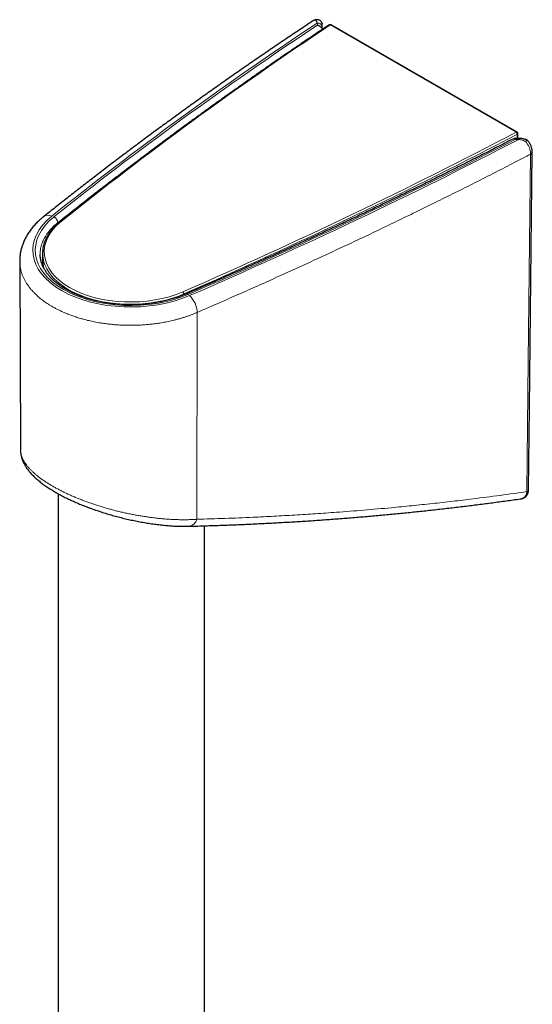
# Model space of a CAD drawing. Header units: millimetres. Extents: x 8 to 778, y 12 to 1829.
# Tile 156 of 256: x 649 to 712, y 750 to 870. Entities that reach past the tile are written whole.
import ezdxf

# ---------------------------------------------------------------- set-up
doc = ezdxf.new("R2010")
doc.units = ezdxf.units.MM

msp = doc.modelspace()

# ---------------------------------------------------------------- linework, layer by layer
at = {"color": 7, "linetype": 'Continuous', "lineweight": 30}
for p, q in [((685.07, 870.08), (685.05, 870.06)), ((709.93, 856.53), (687.28, 869.61)), ((686.22, 869.04), (686.2, 869.36)), ((710.03, 855.76), (710.03, 856.36)), ((710.15, 855.76), (709.58, 855.77)), ((649.35, 840.82), (649.45, 817.77)), ((652.13, 841.79), (652.13, 840.98)), ((649.45, 817.77), (649.45, 817.77)), ((654.04, 812.48), (654.04, 576.03)), ((710.47, 811.88), (710.48, 811.88)), ((671.84, 576.04), (671.84, 808.57))]:
    msp.add_line(p, q, dxfattribs=at)
at = {"color": 8, "linetype": 'Continuous', "lineweight": 0}
for p, q in [((685.61, 869.57), (685.6, 869.81)), ((709.83, 856.52), (687.18, 869.6)), ((710.14, 855.65), (709.71, 855.65)), ((709.96, 855.76), (709.96, 856.27)), ((653.99, 845.51), (653.99, 845.4)), ((669.33, 836.82), (669.33, 836.7)), ((670.98, 834.57), (670.91, 809.37))]:
    msp.add_line(p, q, dxfattribs=at)
at = {"color": 7, "linetype": 'Continuous', "lineweight": 30, "flags": 128}
msp.add_lwpolyline([(711.33, 813), (711.44, 822.97), (711.78, 854.1)], dxfattribs=at)
at = {"color": 8, "linetype": 'Continuous', "lineweight": 0, "flags": 128}
msp.add_lwpolyline([(711.13, 812.74), (711.3, 828.61), (711.58, 853.85)], dxfattribs=at)
at = {"color": 8, "linetype": 'Continuous', "lineweight": 0}
for centre, radius, start, end in [((685.67, 869.28), 0.541, 8.6064, 97.2296), ((687.12, 869.51), 0.104, 56.1806, 119.4739), ((687.24, 869.52), 0.0996, 65.2306, 127.0145), ((709.89, 856.44), 0.0996, 65.2306, 127.0145), ((709.63, 856.26), 0.329, 2.9203, 53.8413), ((709.92, 856.37), 0.104, 290.2381, 353.8893), ((710.51, 855.67), 0.371, 165.3568, 182.8367), ((711.48, 854.14), 0.312, 290.124, 353.1282), ((652.81, 845.47), 0.941, 61.2011, 124.6268), ((653.17, 845.44), 0.82, 4.3496, 66.24), ((654.33, 845.53), 0.12, 62.0274, 123.8343), ((668.97, 836.81), 0.363, 2.34, 48.0265), ((669.68, 836.6), 0.233, 43.6038, 106.3401), ((668.1, 834.47), 2.88, 1.9008, 48.1361), ((711.02, 813.04), 0.312, 290.1053, 352.861), ((669.86, 809.59), 1.08, 277.8756, 348.4527)]:
    msp.add_arc(centre, radius, start, end, dxfattribs=at)
at = {"color": 7, "linetype": 'Continuous', "lineweight": 30}
for centre, start, end in [((687.18, 869.44), 60.0027, 123.6829), ((709.83, 856.36), 0, 60.0027)]:
    msp.add_arc(centre, 0.2, start, end, dxfattribs=at)
at = {"color": 8, "linetype": 'Continuous', "lineweight": 0}
for centre, major_axis, ratio, start_param, end_param in [((1112.59, 652.27), (569.79, 4.34), 0.582304, 2.413495, 2.503955), ((1112.62, 652.28), (569.5, 4.34), 0.582304, 2.414103, 2.504001), ((1112.59, 652.32), (568.39, 6.09), 0.584298, 2.410235, 2.502106), ((332.86, 1102.45), (568.39, 6.09), 0.584298, 5.339358, 5.431229), ((332.86, 1102.29), (568.59, 6.09), 0.584296, 5.33936, 5.431232), ((332.88, 1102.41), (569.5, 4.34), 0.582304, 5.341102, 5.430999), ((332.86, 1102.4), (569.79, 4.34), 0.582304, 5.341147, 5.431608), ((662.93, 842.21), (11.99, 0.09), 0.582304, 2.503955, 5.341147), ((662.93, 842.21), (11.69, 0.09), 0.582304, 2.504001, 5.341102), ((662.93, 842.03), (10.6, 0.11), 0.584298, 2.502106, 5.339358), ((662.94, 841.86), (10.8, 0.11), 0.584169, 3.173026, 5.339477), ((662.94, 840.93), (10.8, -0.08), 0.572321, 3.183222, 3.313616)]:
    msp.add_ellipse(centre, major_axis=major_axis, ratio=ratio, start_param=start_param, end_param=end_param, dxfattribs=at)
at = {"color": 7, "linetype": 'Continuous', "lineweight": 30}
for centre, major_axis, ratio, start_param, end_param in [((662.94, 841.86), (10.8, 0.11), 0.584169, 3.097673, 3.173026), ((662.94, 840.93), (10.8, -0.08), 0.572321, 3.145802, 3.183222)]:
    msp.add_ellipse(centre, major_axis=major_axis, ratio=ratio, start_param=start_param, end_param=end_param, dxfattribs=at)
for points, knots in [([(685.05, 870.07), (684.84, 869.93), (684.1, 869.43), (682.83, 868.58), (681.24, 867.52), (679.67, 866.44), (678.09, 865.37), (676.53, 864.29), (674.98, 863.21), (673.43, 862.12), (671.89, 861.03), (670.36, 859.93), (668.84, 858.83), (667.32, 857.73), (665.81, 856.63), (664.31, 855.52), (662.82, 854.4), (661.34, 853.29), (659.86, 852.17), (658.4, 851.04), (656.94, 849.91), (655.49, 848.78), (654.07, 847.67), (653, 846.82), (652.41, 846.35), (652.27, 846.24)], [0, 0, 0, 0, 0.018204, 0.06444, 0.110675, 0.156911, 0.203146, 0.249381, 0.295617, 0.341852, 0.388087, 0.434323, 0.480558, 0.526793, 0.573028, 0.619263, 0.665498, 0.711732, 0.757967, 0.804201, 0.850436, 0.89667, 0.942904, 0.986704, 1, 1, 1, 1]), ([(687.07, 869.6), (686.79, 869.42), (685.98, 868.88), (684.64, 867.98), (683.06, 866.91), (681.49, 865.83), (679.92, 864.75), (678.37, 863.67), (676.82, 862.58), (675.28, 861.49), (673.75, 860.4), (672.22, 859.3), (670.7, 858.2), (669.19, 857.1), (667.69, 855.99), (666.2, 854.88), (664.71, 853.76), (663.24, 852.64), (661.77, 851.52), (660.31, 850.39), (658.85, 849.26), (657.41, 848.13), (655.99, 847.01), (654.95, 846.18), (654.38, 845.72), (654.26, 845.63)], [0, 0, 0, 0, 0.02423, 0.070266, 0.116301, 0.162337, 0.208372, 0.254408, 0.300443, 0.346479, 0.392514, 0.43855, 0.484585, 0.530621, 0.576656, 0.622692, 0.668727, 0.714762, 0.760798, 0.806833, 0.852868, 0.898904, 0.944939, 0.988551, 1, 1, 1, 1]), ([(685.63, 870.22), (685.62, 870.22), (685.57, 870.23), (685.49, 870.22), (685.38, 870.2), (685.28, 870.18), (685.19, 870.14), (685.12, 870.11), (685.09, 870.09), (685.08, 870.08)], [0, 0, 0, 0, 0.068548, 0.255346, 0.437815, 0.615955, 0.790384, 0.961809, 1, 1, 1, 1]), ([(686.15, 869.85), (686.14, 869.88), (686.12, 869.94), (686.06, 870.01), (686, 870.08), (685.93, 870.14), (685.84, 870.18), (685.75, 870.21), (685.65, 870.23), (685.56, 870.22), (685.46, 870.2), (685.4, 870.18), (685.37, 870.16), (685.37, 870.16)], [0, 0, 0, 0, 0.097384, 0.197672, 0.29503, 0.395073, 0.495037, 0.597737, 0.700696, 0.806516, 0.898405, 0.992252, 1, 1, 1, 1]), ([(685.61, 869.57), (685.61, 869.57), (685.64, 869.56), (685.7, 869.54), (685.78, 869.51), (685.87, 869.47), (685.96, 869.41), (686.04, 869.34), (686.1, 869.27), (686.15, 869.2), (686.19, 869.12), (686.21, 869.06), (686.21, 869.03), (686.21, 869.03)], [0, 0, 0, 0, 0.006711, 0.105125, 0.205135, 0.323074, 0.44398, 0.554488, 0.667754, 0.774928, 0.884985, 0.992166, 1, 1, 1, 1]), ([(686.15, 869.85), (686.16, 869.82), (686.16, 869.8), (686.17, 869.78), (686.17, 869.78)], [0, 0, 0, 0, 0.917043, 1, 1, 1, 1]), ([(686.2, 869.36), (686.2, 869.38), (686.2, 869.43), (686.19, 869.5), (686.19, 869.58), (686.18, 869.64), (686.18, 869.7), (686.17, 869.74), (686.17, 869.76), (686.17, 869.78)], [0, 0, 0, 0, 0.1195074, 0.2828114, 0.4489777, 0.6205445, 0.8023166, 0.9136136, 1, 1, 1, 1]), ([(709.56, 855.76), (709.34, 855.65), (708.52, 855.22), (707.09, 854.49), (705.27, 853.56), (703.45, 852.64), (701.63, 851.72), (699.79, 850.8), (697.95, 849.89), (696.1, 848.99), (694.25, 848.09), (692.39, 847.19), (690.52, 846.3), (688.65, 845.41), (686.77, 844.53), (684.88, 843.65), (682.99, 842.78), (681.09, 841.91), (679.19, 841.05), (677.27, 840.19), (675.36, 839.33), (673.43, 838.48), (671.52, 837.65), (670.25, 837.09), (669.62, 836.82)], [0, 0, 0, 0, 0.017211, 0.064068, 0.110924, 0.157781, 0.204638, 0.251495, 0.298352, 0.345208, 0.392065, 0.438922, 0.485779, 0.532637, 0.579494, 0.626351, 0.673208, 0.720065, 0.766923, 0.81378, 0.860637, 0.907495, 0.954352, 1, 1, 1, 1]), ([(709.71, 855.65), (709.71, 855.65), (709.7, 855.67), (709.68, 855.7), (709.65, 855.74), (709.61, 855.76), (709.58, 855.77), (709.57, 855.76), (709.56, 855.76)], [0, 0, 0, 0, 0.012208, 0.19267, 0.373125, 0.590366, 0.807559, 1, 1, 1, 1]), ([(711.14, 855.58), (711.12, 855.59), (711.06, 855.62), (710.95, 855.65), (710.8, 855.69), (710.65, 855.72), (710.49, 855.74), (710.33, 855.75), (710.22, 855.76), (710.15, 855.76), (710.15, 855.76)], [0, 0, 0, 0, 0.058125, 0.204307, 0.353259, 0.505277, 0.66059, 0.81934, 0.981554, 1, 1, 1, 1]), ([(710.98, 855.38), (710.99, 855.38), (711, 855.4), (711.03, 855.44), (711.06, 855.49), (711.1, 855.54), (711.12, 855.57), (711.14, 855.58), (711.14, 855.58), (711.14, 855.58)], [0, 0, 0, 0, 0.013487, 0.173454, 0.336819, 0.516065, 0.700261, 0.874301, 1, 1, 1, 1]), ([(711.78, 854.1), (711.78, 854.1), (711.79, 854.14), (711.78, 854.22), (711.77, 854.34), (711.75, 854.47), (711.72, 854.59), (711.68, 854.71), (711.64, 854.83), (711.59, 854.95), (711.53, 855.06), (711.47, 855.17), (711.4, 855.28), (711.32, 855.38), (711.24, 855.48), (711.18, 855.54), (711.15, 855.58), (711.14, 855.58)], [0, 0, 0, 0, 0.002644, 0.077528, 0.153843, 0.230891, 0.307965, 0.384731, 0.461024, 0.53681, 0.612114, 0.686167, 0.760343, 0.835271, 0.911079, 0.987867, 1, 1, 1, 1]), ([(652.27, 846.24), (652.23, 846.21), (652.11, 846.11), (651.92, 845.94), (651.7, 845.75), (651.48, 845.54), (651.28, 845.34), (651.09, 845.13), (650.91, 844.91), (650.73, 844.69), (650.57, 844.47), (650.41, 844.25), (650.27, 844.02), (650.14, 843.79), (650.01, 843.56), (649.9, 843.33), (649.8, 843.09), (649.71, 842.86), (649.63, 842.62), (649.55, 842.38), (649.49, 842.14), (649.44, 841.9), (649.4, 841.66), (649.37, 841.42), (649.36, 841.18), (649.35, 840.98), (649.35, 840.86), (649.35, 840.82)], [0, 0, 0, 0, 0.023601, 0.067175, 0.1107, 0.154125, 0.197429, 0.24059, 0.283587, 0.326399, 0.369007, 0.411392, 0.453541, 0.495442, 0.537087, 0.578473, 0.619602, 0.660479, 0.701113, 0.741519, 0.781713, 0.821717, 0.861554, 0.901251, 0.940835, 0.980335, 1, 1, 1, 1]), ([(654.26, 845.63), (654.23, 845.6), (654.13, 845.52), (653.97, 845.38), (653.79, 845.21), (653.61, 845.04), (653.45, 844.87), (653.29, 844.69), (653.15, 844.51), (653.01, 844.33), (652.88, 844.15), (652.77, 843.96), (652.66, 843.78), (652.56, 843.59), (652.47, 843.39), (652.39, 843.2), (652.33, 843.01), (652.27, 842.81), (652.22, 842.62), (652.18, 842.42), (652.16, 842.23), (652.15, 842.1), (652.14, 842.04)], [0, 0, 0, 0, 0.027302, 0.079013, 0.130719, 0.182407, 0.234073, 0.285711, 0.337314, 0.388876, 0.44039, 0.491849, 0.543247, 0.594578, 0.645837, 0.697021, 0.748128, 0.79916, 0.85012, 0.901013, 0.951848, 1, 1, 1, 1]), ([(669.62, 836.82), (669.57, 836.8), (669.43, 836.74), (669.2, 836.65), (668.93, 836.54), (668.64, 836.44), (668.35, 836.34), (668.06, 836.25), (667.76, 836.17), (667.45, 836.08), (667.14, 836.01), (666.83, 835.94), (666.52, 835.87), (666.2, 835.81), (665.87, 835.75), (665.55, 835.7), (665.22, 835.66), (664.89, 835.62), (664.56, 835.59), (664.23, 835.56), (663.89, 835.54), (663.56, 835.53), (663.22, 835.52), (662.88, 835.51), (662.55, 835.52), (662.21, 835.52), (661.88, 835.54), (661.54, 835.56), (661.21, 835.58), (660.88, 835.61), (660.55, 835.65), (660.22, 835.69), (659.9, 835.74), (659.58, 835.79), (659.26, 835.85), (658.94, 835.92), (658.63, 835.99), (658.32, 836.06), (658.02, 836.14), (657.72, 836.23), (657.43, 836.32), (657.14, 836.41), (656.86, 836.51), (656.58, 836.62), (656.31, 836.73), (656.05, 836.84), (655.79, 836.96), (655.54, 837.08), (655.29, 837.21), (655.05, 837.34), (654.82, 837.47), (654.6, 837.61), (654.38, 837.75), (654.18, 837.89), (653.98, 838.04), (653.79, 838.19), (653.6, 838.35), (653.43, 838.5), (653.26, 838.66), (653.11, 838.82), (652.96, 838.98), (652.82, 839.15), (652.69, 839.32), (652.57, 839.49), (652.45, 839.66), (652.35, 839.83), (652.26, 840), (652.17, 840.18), (652.1, 840.36), (652.03, 840.53), (651.98, 840.71), (651.93, 840.89), (651.89, 841.08), (651.86, 841.26), (651.85, 841.44), (651.84, 841.57), (651.84, 841.63), (651.84, 841.63)], [0, 0, 0, 0, 0.007076, 0.020574, 0.034077, 0.047586, 0.0611, 0.074619, 0.088144, 0.101673, 0.115208, 0.128746, 0.142289, 0.155836, 0.169387, 0.18294, 0.196497, 0.210056, 0.223617, 0.237181, 0.250745, 0.264311, 0.277877, 0.291444, 0.305011, 0.318578, 0.332144, 0.345709, 0.359272, 0.372833, 0.386392, 0.399949, 0.413502, 0.427052, 0.440599, 0.454142, 0.46768, 0.481214, 0.494743, 0.508266, 0.521784, 0.535297, 0.548804, 0.562304, 0.575799, 0.589288, 0.60277, 0.616247, 0.629719, 0.643185, 0.656647, 0.670105, 0.683561, 0.697016, 0.71047, 0.723927, 0.737387, 0.750854, 0.764331, 0.777821, 0.791329, 0.804859, 0.818417, 0.832009, 0.845642, 0.859321, 0.873055, 0.886849, 0.900711, 0.914646, 0.928657, 0.942746, 0.956911, 0.971144, 0.985437, 0.999774, 1, 1, 1, 1]), ([(652.14, 840.74), (652.14, 840.71), (652.15, 840.61), (652.17, 840.44), (652.2, 840.25), (652.24, 840.1), (652.26, 840.01), (652.27, 839.99)], [0, 0, 0, 0, 0.139006, 0.393248, 0.647627, 0.902218, 1, 1, 1, 1]), ([(649.45, 817.61), (649.45, 817.57), (649.46, 817.48), (649.48, 817.32), (649.51, 817.14), (649.55, 816.97), (649.6, 816.79), (649.66, 816.61), (649.74, 816.43), (649.82, 816.25), (649.91, 816.06), (650.02, 815.88), (650.13, 815.7), (650.26, 815.51), (650.4, 815.33), (650.55, 815.15), (650.71, 814.96), (650.88, 814.78), (651.06, 814.6), (651.25, 814.42), (651.44, 814.25), (651.65, 814.08), (651.85, 813.91), (652.07, 813.74), (652.29, 813.58), (652.52, 813.41), (652.76, 813.25), (653, 813.1), (653.25, 812.94), (653.5, 812.78), (653.77, 812.63), (654.03, 812.48), (654.3, 812.33), (654.58, 812.19), (654.86, 812.04), (655.15, 811.9), (655.44, 811.76), (655.74, 811.63), (656.04, 811.49), (656.34, 811.36), (656.65, 811.23), (656.97, 811.1), (657.29, 810.97), (657.61, 810.85), (657.94, 810.72), (658.27, 810.61), (658.6, 810.49), (658.93, 810.38), (659.27, 810.27), (659.61, 810.16), (659.95, 810.05), (660.3, 809.95), (660.65, 809.85), (661, 809.75), (661.35, 809.66), (661.7, 809.57), (662.05, 809.48), (662.4, 809.4), (662.76, 809.32), (663.11, 809.24), (663.47, 809.17), (663.82, 809.1), (664.18, 809.03), (664.53, 808.97), (664.88, 808.91), (665.23, 808.86), (665.58, 808.81), (665.93, 808.76), (666.28, 808.72), (666.62, 808.68), (666.96, 808.64), (667.3, 808.61), (667.64, 808.58), (667.97, 808.56), (668.31, 808.54), (668.64, 808.53), (668.96, 808.52), (669.28, 808.52), (669.6, 808.51), (669.84, 808.52), (669.97, 808.52), (670.01, 808.52)], [0, 0, 0, 0, 0.0067036, 0.0171769, 0.0278268, 0.0386803, 0.0497625, 0.061096, 0.0726983, 0.0845801, 0.0967423, 0.1091736, 0.1218491, 0.1347303, 0.1477678, 0.1608978, 0.1745622, 0.1883334, 0.2020694, 0.2156834, 0.2291239, 0.2423576, 0.2553576, 0.2683896, 0.2815344, 0.2946046, 0.3076056, 0.320544, 0.3334268, 0.3462615, 0.3590514, 0.371798, 0.3844097, 0.3969818, 0.4095302, 0.422071, 0.4346193, 0.4471868, 0.4597918, 0.4722141, 0.4847315, 0.4972895, 0.5098753, 0.5224744, 0.5350691, 0.5476402, 0.5601711, 0.5726741, 0.5852434, 0.5978961, 0.6106114, 0.6233711, 0.636156, 0.6489459, 0.661714, 0.6744265, 0.6872799, 0.7001906, 0.7131167, 0.7260729, 0.7390739, 0.7521343, 0.7652685, 0.7784451, 0.7916394, 0.8048615, 0.8181187, 0.8314187, 0.8447685, 0.8581752, 0.8716547, 0.8852482, 0.898789, 0.9124265, 0.9261476, 0.93994, 0.9537916, 0.9676903, 0.9815843, 0.9954598, 1, 1, 1, 1]), ([(710.56, 811.9), (710.57, 811.9), (710.61, 811.91), (710.68, 811.94), (710.77, 811.98), (710.86, 812.03), (710.94, 812.08), (711.01, 812.14), (711.07, 812.21), (711.13, 812.29), (711.18, 812.37), (711.22, 812.46), (711.26, 812.56), (711.29, 812.66), (711.31, 812.77), (711.33, 812.88), (711.33, 812.96), (711.33, 813)], [0, 0, 0, 0, 0.0206673, 0.090033, 0.1580157, 0.2249176, 0.2901872, 0.3525608, 0.4185104, 0.4851002, 0.5528138, 0.6220812, 0.6933098, 0.7668277, 0.8428022, 0.9211509, 1, 1, 1, 1]), ([(670.01, 808.52), (670.06, 808.52), (670.71, 808.54), (671.96, 808.58), (673.76, 808.63), (675.55, 808.7), (677.34, 808.78), (679.12, 808.87), (680.89, 808.96), (682.66, 809.06), (684.43, 809.17), (686.19, 809.29), (687.95, 809.42), (689.7, 809.56), (691.44, 809.7), (693.19, 809.86), (694.92, 810.02), (696.66, 810.19), (698.38, 810.37), (700.11, 810.56), (701.82, 810.75), (703.53, 810.96), (705.23, 811.17), (706.93, 811.39), (708.62, 811.62), (709.8, 811.78), (710.42, 811.87), (710.47, 811.88)], [0, 0, 0, 0, 0.003516, 0.047029, 0.090497, 0.133902, 0.17723, 0.220498, 0.263797, 0.307064, 0.350299, 0.393503, 0.436678, 0.479825, 0.522945, 0.566024, 0.609193, 0.652312, 0.695382, 0.738405, 0.781382, 0.824315, 0.867203, 0.91005, 0.952855, 0.995621, 1, 1, 1, 1])]:
    msp.add_open_spline(points, degree=3, knots=knots, dxfattribs=at)
at = {"color": 8, "linetype": 'Continuous', "lineweight": 0}
for points, knots in [([(685.37, 870.16), (685.34, 870.16), (685.27, 870.16), (685.18, 870.13), (685.1, 870.1), (685.06, 870.07), (685.05, 870.06)], [0, 0, 0, 0, 0.2584693, 0.5807863, 0.9041265, 1, 1, 1, 1]), ([(685.6, 869.81), (685.58, 869.85), (685.55, 869.92), (685.5, 870), (685.45, 870.08), (685.41, 870.13), (685.38, 870.15), (685.37, 870.16)], [0, 0, 0, 0, 0.208978, 0.419373, 0.634357, 0.850995, 1, 1, 1, 1]), ([(670.51, 858.06), (670.33, 857.93), (669.46, 857.3), (667.91, 856.17), (665.88, 854.67), (663.86, 853.16), (661.86, 851.64), (659.87, 850.12), (657.89, 848.59), (655.93, 847.05), (654.64, 846.02), (653.99, 845.51)], [0, 0, 0, 0, 0.032325, 0.153243, 0.27417, 0.395097, 0.516055, 0.637016, 0.758001, 0.878999, 1, 1, 1, 1]), ([(710.98, 855.38), (710.89, 855.42), (710.71, 855.51), (710.47, 855.58), (710.28, 855.62), (710.18, 855.64), (710.14, 855.65)], [0, 0, 0, 0, 0.334395, 0.675365, 0.837354, 1, 1, 1, 1]), ([(711.58, 853.85), (711.58, 853.9), (711.58, 854), (711.56, 854.15), (711.53, 854.32), (711.48, 854.48), (711.42, 854.64), (711.35, 854.81), (711.26, 854.97), (711.17, 855.12), (711.08, 855.26), (711.01, 855.34), (710.98, 855.38)], [0, 0, 0, 0, 0.10193, 0.204183, 0.306113, 0.408038, 0.510287, 0.612212, 0.714125, 0.816362, 0.918275, 1, 1, 1, 1]), ([(711.58, 853.85), (710.94, 853.51), (709.5, 852.77), (707.25, 851.61), (704.83, 850.38), (702.39, 849.16), (699.88, 847.92), (697.44, 846.72), (695.07, 845.57), (692.4, 844.29), (689.26, 842.8), (685.65, 841.12), (682.02, 839.46), (678.82, 838.02), (676.06, 836.79), (673.6, 835.71), (671.9, 834.97), (670.98, 834.57)], [0, 0, 0, 0, 0.049097, 0.110409, 0.171722, 0.233041, 0.294359, 0.360468, 0.415563, 0.470658, 0.558823, 0.647011, 0.735234, 0.823479, 0.87864, 0.933801, 1, 1, 1, 1]), ([(653.99, 845.51), (653.88, 845.41), (653.64, 845.22), (653.32, 844.91), (653.04, 844.6), (652.78, 844.28), (652.57, 843.99), (652.39, 843.69), (652.25, 843.42), (652.13, 843.15), (652.02, 842.85), (651.93, 842.52), (651.87, 842.17), (651.84, 841.88), (651.84, 841.7), (651.84, 841.63)], [0, 0, 0, 0, 0.084643, 0.169536, 0.258814, 0.340508, 0.422425, 0.492814, 0.563345, 0.630286, 0.69735, 0.786629, 0.868322, 0.95024, 1, 1, 1, 1]), ([(670.98, 834.57), (670.87, 834.52), (670.65, 834.43), (670.32, 834.3), (669.98, 834.17), (669.63, 834.05), (669.27, 833.94), (668.91, 833.83), (668.54, 833.73), (668.06, 833.6), (667.47, 833.47), (666.77, 833.33), (666.12, 833.23), (665.49, 833.15), (664.89, 833.09), (664.31, 833.04), (663.66, 833.01), (662.97, 832.99), (662.24, 833), (661.56, 833.03), (660.92, 833.07), (660.33, 833.13), (659.75, 833.2), (659.13, 833.29), (658.47, 833.41), (657.78, 833.56), (657.16, 833.72), (656.59, 833.88), (656.06, 834.05), (655.56, 834.23), (655.09, 834.41), (654.65, 834.6), (654.25, 834.78), (653.87, 834.97), (653.52, 835.16), (653.17, 835.36), (652.86, 835.55), (652.58, 835.73), (652.33, 835.91), (652.08, 836.09), (651.82, 836.31), (651.53, 836.55), (651.23, 836.83), (650.95, 837.12), (650.69, 837.41), (650.45, 837.72), (650.24, 838.03), (650.04, 838.34), (649.87, 838.66), (649.73, 838.98), (649.6, 839.3), (649.5, 839.63), (649.43, 839.96), (649.38, 840.29), (649.35, 840.58), (649.35, 840.76), (649.35, 840.82)], [0, 0, 0, 0, 0.013414, 0.026828, 0.040289, 0.05375, 0.067283, 0.080816, 0.094397, 0.107978, 0.133899, 0.157618, 0.181402, 0.201838, 0.222316, 0.241751, 0.261222, 0.287143, 0.310862, 0.334645, 0.355081, 0.375559, 0.394995, 0.414466, 0.440386, 0.464104, 0.487886, 0.508322, 0.528799, 0.548234, 0.567705, 0.585422, 0.603167, 0.619256, 0.635345, 0.651516, 0.667687, 0.680979, 0.694271, 0.707609, 0.720948, 0.739848, 0.758782, 0.777867, 0.796951, 0.816173, 0.835394, 0.854772, 0.874185, 0.893086, 0.91202, 0.931105, 0.95019, 0.969411, 0.988632, 1, 1, 1, 1]), ([(649.45, 817.77), (649.45, 817.71), (649.45, 817.58), (649.48, 817.36), (649.54, 817.13), (649.63, 816.89), (649.74, 816.66), (649.87, 816.41), (650.03, 816.16), (650.22, 815.91), (650.44, 815.65), (650.67, 815.4), (650.92, 815.16), (651.19, 814.92), (651.47, 814.68), (651.77, 814.44), (652.1, 814.21), (652.45, 813.97), (652.81, 813.73), (653.19, 813.5), (653.57, 813.28), (653.96, 813.07), (654.36, 812.86), (654.78, 812.65), (655.21, 812.44), (655.66, 812.24), (656.12, 812.04), (656.59, 811.85), (657.06, 811.67), (657.53, 811.49), (658.01, 811.32), (658.51, 811.15), (659, 810.99), (659.51, 810.84), (660.02, 810.69), (660.54, 810.55), (661.06, 810.41), (661.59, 810.28), (662.12, 810.16), (662.65, 810.05), (663.19, 809.94), (663.72, 809.84), (664.25, 809.75), (664.78, 809.67), (665.29, 809.6), (665.78, 809.54), (666.25, 809.48), (666.7, 809.44), (667.15, 809.4), (667.68, 809.36), (668.3, 809.33), (668.93, 809.32), (669.49, 809.32), (669.98, 809.32), (670.45, 809.34), (670.76, 809.36), (670.91, 809.37)], [0, 0, 0, 0, 0.0148188, 0.0360086, 0.0555073, 0.075043, 0.0947465, 0.1144892, 0.1344654, 0.1544836, 0.1746792, 0.1949191, 0.2131727, 0.2314597, 0.2499018, 0.2683438, 0.2869278, 0.3055117, 0.3242599, 0.3430455, 0.3604469, 0.3778781, 0.3954464, 0.4130147, 0.4307064, 0.4483982, 0.466231, 0.4840953, 0.5013735, 0.51868, 0.5361144, 0.5535489, 0.5710973, 0.5886456, 0.6063228, 0.6240285, 0.6418678, 0.6597356, 0.6777318, 0.6957282, 0.713838, 0.731948, 0.7501859, 0.768452, 0.7861526, 0.8038783, 0.8199395, 0.8360008, 0.8521349, 0.8682691, 0.8947651, 0.9213401, 0.9409505, 0.960592, 0.9802804, 1, 1, 1, 1]), ([(670.91, 809.37), (672.06, 809.41), (674.34, 809.47), (677.47, 809.6), (680.31, 809.74), (682.85, 809.88), (685.39, 810.04), (688.2, 810.24), (691.27, 810.48), (694.34, 810.75), (697.11, 811.02), (699.61, 811.28), (702.09, 811.56), (704.84, 811.89), (707.86, 812.28), (710.04, 812.59), (711.13, 812.74)], [0, 0, 0, 0, 0.0832006, 0.1664067, 0.2288313, 0.291256, 0.3536899, 0.4161239, 0.4993357, 0.582553, 0.6451187, 0.7076843, 0.7702596, 0.8328349, 0.9164145, 1, 1, 1, 1]), ([(710.48, 811.88), (710.5, 811.89), (710.54, 811.89), (710.61, 811.92), (710.69, 811.95), (710.77, 812), (710.84, 812.06), (710.9, 812.13), (710.96, 812.22), (711.01, 812.31), (711.05, 812.4), (711.09, 812.51), (711.11, 812.62), (711.12, 812.7), (711.13, 812.74)], [0, 0, 0, 0, 0.045368, 0.129416, 0.216114, 0.302814, 0.389059, 0.475305, 0.564299, 0.653294, 0.738691, 0.824089, 0.912044, 1, 1, 1, 1])]:
    msp.add_open_spline(points, degree=3, knots=knots, dxfattribs=at)

doc.saveas('drawing.dxf')
